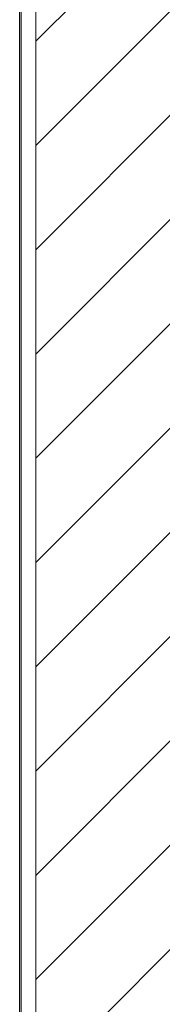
# Model space of a CAD drawing. Header units: metres. Extents: x 2.5 to 42.1, y -73.7 to -48.4.
# Tile 31 of 256: x 11.22 to 11.438, y -61.981 to -60.478. Entities that reach past the tile are written whole.
import ezdxf

# ---------------------------------------------------------------- set-up
doc = ezdxf.new("R2010")
doc.units = ezdxf.units.M
doc.layers.add('A-WALL', color=7, linetype='Continuous', lineweight=18)
doc.layers.add('A-WALL-PATT', color=7, linetype='Continuous', lineweight=18)

# ---------------------------------------------------------------- blocks, each defined once
blk = doc.blocks.new('4 GRE - ESCOLA DE CINEMA E AUDIOVISUAL CINE REX R07_rvt-1-TÉRREO _0_32m')
at = {"layer": 'A-WALL-PATT', "true_color": 0xd4d4d4}
h = blk.add_hatch(dxfattribs=at)
h.set_pattern_fill('FP_9', color=254, style=0, pattern_type=2)
h.set_pattern_definition([(49.99999999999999, (21.555, -62.92899999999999), (0.5465545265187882, -0.04781508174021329), [0.05715, -0.62865]), (355, (21.555, -62.92899999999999), (-0.1057276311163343, 0.5731658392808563), [0.04572, -0.50292]), (100.451, (21.601, -62.933), (0.440827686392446, 0.5253490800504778), [0.04857, -0.53427]), (46.184, (21.555, -62.776), (0.8132373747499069, -0.1261291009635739), [0.08573, -0.9429799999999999]), (96.636, (21.623, -62.787), (0.7122119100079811, 0.7422871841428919), [0.07286000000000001, -0.8014100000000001]), (351.184, (21.555, -62.776), (0.7122166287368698, 0.7422739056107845), [0.06858, -0.75438]), (21, (21.631, -62.81399999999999), (0.4548461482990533, -0.3067949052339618), [0.05715, -0.62865]), (326, (21.631, -62.81399999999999), (0.1854048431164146, 0.5525599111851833), [0.04572, -0.50292]), (71.45100000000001, (21.669, -62.84), (0.6402508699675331, 0.2457631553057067), [0.04857, -0.53427]), (37.50000000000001, (21.555, -62.92899999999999), (0.009260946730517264, 0.2536671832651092), [0.02515, -0.47168, 0.02515, -0.48539, -0.5048199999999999]), (37.50000000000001, (21.555, -62.92899999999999), (0.009260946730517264, 0.2536671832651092), [-1.007, 0.02515, -0.47968]), (7.499999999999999, (21.555, -62.92899999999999), (0.2004558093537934, 0.3005459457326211), [0.02515, -0.26594, 0.02515, -0.46025, -0.1924]), (7.499999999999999, (21.555, -62.92899999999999), (0.2004558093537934, 0.3005459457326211), [-0.7764800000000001, 0.02515, -0.16726]), (327.5, (21.385, -62.92899999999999), (0.4067681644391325, -0.01718819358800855), [0.02515, -0.16535, 0.02515, -0.56921, -0.78867]), (327.5, (21.385, -62.92899999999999), (0.4067681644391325, -0.01718819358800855), [-0.78486, 0.02515, -0.76352]), (317.5, (21.309, -62.92899999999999), (0.4443831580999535, 0.07627942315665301), [0.02515, -0.2225, 0.02515, -0.36957, -0.56007]), (317.5, (21.309, -62.92899999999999), (0.4443831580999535, 0.07627942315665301), [-0.64237, 0.02515, -0.53492])])
h.paths.add_polyline_path([(11.22228762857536, -71.47194224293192), (11.22228762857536, -70.14547817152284), (11.21978762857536, -70.14547817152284), (11.21978762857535, -71.47194224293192)])
h.paths.add_polyline_path([(11.22228762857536, -68.48547817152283), (11.22228762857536, -68.38012227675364), (11.21978762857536, -68.38012227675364), (11.21978762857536, -68.48547817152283)])
h.paths.add_polyline_path([(11.22228762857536, -67.88512227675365), (11.22228762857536, -65.57194224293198), (11.21978762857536, -65.57194224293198), (11.21978762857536, -67.88512227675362)])
h.paths.add_polyline_path([(11.22228762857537, -63.72094754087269), (11.22228762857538, -58.89194224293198), (11.21978762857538, -58.89194224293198), (11.21978762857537, -63.72094754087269)])
h.paths.add_polyline_path([(11.22228762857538, -57.58842525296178), (11.22228762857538, -54.34004163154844), (11.21978762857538, -54.34004163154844), (11.21978762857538, -57.58842525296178)])
h.paths.add_polyline_path([(11.21978762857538, -54.33154163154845), (11.22228762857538, -54.33154163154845), (11.22228762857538, -54.16154163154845), (11.21978762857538, -54.16154163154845), (11.21978762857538, -54.32832896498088)])
h = blk.add_hatch(dxfattribs=at)
h.set_pattern_fill('FP_10', color=254, style=0, pattern_type=2)
h.set_pattern_definition([(45, (21.555, -62.92899999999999), (-0.0795495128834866, 0.0795495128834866), [])])
h.paths.add_polyline_path([(11.69478762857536, -71.49694224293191), (11.69478762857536, -70.14547817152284), (11.24478762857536, -70.14547817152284), (11.24478762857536, -71.49694224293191), (11.4437435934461, -71.49694224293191)])
h.paths.add_polyline_path([(11.28891477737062, -68.48547817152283), (11.69478762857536, -68.48547817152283), (11.69478762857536, -65.57194224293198), (11.24478762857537, -65.57194224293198), (11.24478762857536, -68.48547817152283)])
h.paths.add_polyline_path([(11.24478762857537, -63.72094754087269), (11.69478762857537, -63.72094754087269), (11.69478762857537, -58.89194224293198), (11.24478762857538, -58.89194224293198), (11.24478762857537, -63.63911110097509)])
h.paths.add_polyline_path([(11.24478762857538, -57.58842525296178), (11.69478762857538, -57.58842525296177), (11.69478762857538, -54.16004163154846), (11.24478762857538, -54.16004163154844), (11.24478762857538, -57.4979569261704)])
at = {"layer": 'A-WALL', "color": 253, "true_color": 0xaaaaaa}
for p, q in [((11.21978762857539, -58.89194224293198), (11.21978762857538, -63.72094754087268)), ((11.22228762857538, -63.72094754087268), (11.22228762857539, -58.89194224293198)), ((11.24478762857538, -63.72094754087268), (11.24478762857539, -58.89194224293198))]:
    blk.add_line(p, q, dxfattribs=at)

msp = doc.modelspace()

# ---------------------------------------------------------------- block references
at = {"lineweight": 5}
msp.add_blockref('4 GRE - ESCOLA DE CINEMA E AUDIOVISUAL CINE REX R07_rvt-1-TÉRREO _0_32m', (0, 0), dxfattribs=at)

doc.saveas('drawing.dxf')
